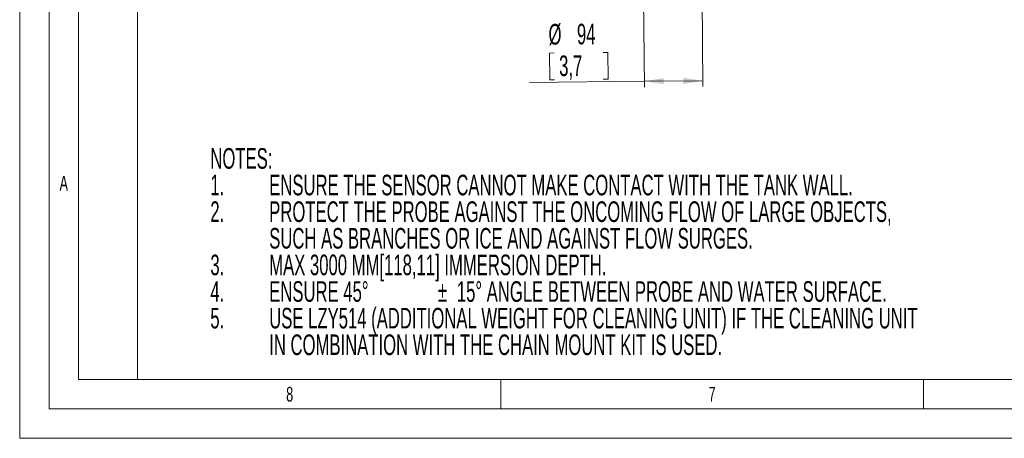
# Model space of a CAD drawing. Header units: millimetres. Extents: x 0 to 594, y 0 to 420.
# Tile 1 of 49: x 0 to 167, y 0 to 71. Entities that reach past the tile are written whole.
import ezdxf

# ---------------------------------------------------------------- set-up
doc = ezdxf.new("R2010")
doc.units = ezdxf.units.MM
doc.styles.add('SLDTEXTSTYLE0', font='TXT', dxfattribs={"width": 0.605})
doc.styles.add('SLDTEXTSTYLE1', font='TXT', dxfattribs={"width": 0.638186})
doc.dimstyles.new('SLDDIMSTYLE4', dxfattribs={"dimtxt": 3.5, "dimasz": 3.302, "dimexe": 0, "dimexo": 0.0625, "dimgap": 0.875, "dimtad": 1, "dimdec": 3, "dimlfac": 10, "dimrnd": 1e-09, "dimzin": 12, "dimdsep": 46, "dimtxsty": 'SLDTEXTSTYLE0', "dimsah": 1, "dimcen": 0.09, "dimadec": 0, "dimazin": 3, "dimtfac": 1, "dimtofl": 0, "dimtmove": 0, "dimatfit": 3, "dimfxl": 1, "dimfrac": 2, "dimtolj": 1, "dimtzin": 12, "dimarcsym": 0})

# ---------------------------------------------------------------- blocks, each defined once
blk = doc.blocks.new('SW_NOTE_0')
at = {"color": 0, "linetype": 'Continuous', "lineweight": 0, "char_height": 3.5, "attachment_point": 1, "style": 'SLDTEXTSTYLE0'}
for s, insert in [('NOTES:', (0, 4.51)), ('ENSURE THE SENSOR CANNOT MAKE CONTACT WITH THE TANK WALL.', (10, -0.01)), ('1.', (0, -0.01)), ('2.', (0, -4.53)), ('PROTECT THE PROBE AGAINST THE ONCOMING FLOW OF LARGE OBJECTS,', (10, -4.53)), ('SUCH AS BRANCHES OR ICE AND AGAINST FLOW SURGES.', (10, -9.05)), ('MAX 3000 MM[118,11] IMMERSION DEPTH.', (10, -13.57)), ('3.', (0, -13.57)), ('4.', (0, -18.09)), ('ENSURE 45°', (10, -18.09)), ('%%p', (38.65, -18.09)), ('15° ANGLE BETWEEN PROBE AND WATER SURFACE.', (41.87, -18.09)), ('5.', (0, -22.61)), ('USE LZY514 (ADDITIONAL WEIGHT FOR CLEANING UNIT) IF THE CLEANING UNIT', (10, -22.61)), ('IN COMBINATION WITH THE CHAIN MOUNT KIT IS USED.', (10, -27.13))]:
    blk.add_mtext(s, dxfattribs=dict(at, insert=insert))
blk = doc.blocks.new('_D_14')
at = {"color": 7, "linetype": 'Continuous', "lineweight": 0}
for p, q in [((105.76, 96.26), (106.11, 59.63)), ((115.7, 96.26), (116.06, 59.72)), ((90, 65.43), (90.8, 65.44)), ((90, 65.43), (90.04, 60.87)), ((99.89, 65.53), (99.08, 65.52)), ((99.89, 65.53), (99.93, 60.97)), ((106.1, 60.63), (86.59, 60.44)), ((90.04, 60.87), (90.85, 60.88)), ((99.93, 60.97), (99.13, 60.96)), ((106.1, 60.63), (116.05, 60.72))]:
    blk.add_line(p, q, dxfattribs=at)
for points in [[(106.1, 60.63), (109.41, 60.15), (109.4, 61.17)], [(116.05, 60.72), (112.74, 61.2), (112.75, 60.18)]]:
    blk.add_solid(points, dxfattribs=at)
at = {"color": 7, "linetype": 'Continuous', "lineweight": 0, "char_height": 3.5, "attachment_point": 1, "rotation": 0.5558, "style": 'SLDTEXTSTYLE0'}
for s, insert in [('%%c', (89.81, 70.35)), ('94', (94.64, 70.39)), ('3,7', (91.61, 65))]:
    blk.add_mtext(s, dxfattribs=dict(at, insert=insert))

msp = doc.modelspace()

# ---------------------------------------------------------------- linework, layer by layer
at = {"color": 133, "linetype": 'Continuous', "lineweight": 0, "true_color": 0x71e1e1}
for p, q in [((0, 420.00007), (0, 0)), ((5, 415.00007), (5, 5)), ((20, 410.00007), (20, 10)), ((10, 76.66667), (10, 10)), ((406.12, 10), (10, 10)), ((81.75, 10), (81.75, 5)), ((153.5, 10), (153.5, 5)), ((589, 5), (5, 5)), ((594, 0), (0, 0))]:
    msp.add_line(p, q, dxfattribs=at)

# ---------------------------------------------------------------- block references
at = {"color": 7, "linetype": 'Continuous', "lineweight": 0}
msp.add_blockref('SW_NOTE_0', (32.38319, 44.76562), dxfattribs=at)

# ---------------------------------------------------------------- texts
at = {"color": 254, "linetype": 'Continuous', "lineweight": 0, "true_color": 0xe8e8e8, "char_height": 2.50001, "attachment_point": 2, "style": 'SLDTEXTSTYLE1'}
for s, insert in [('A', (7.48839, 44.56807)), ('8', (45.85701, 8.7348)), ('7', (117.60701, 8.7348))]:
    msp.add_mtext(s, dxfattribs=dict(at, insert=insert))

# ---------------------------------------------------------------- dimensions: what is measured, and where the dimension line sits
at = {"color": 7, "linetype": 'Continuous', "lineweight": 0}
dim = msp.add_linear_dim(base=(116.04946, 60.7226), p1=(105.74943, 97.25509), p2=(115.69503, 97.25509), angle=0.5558444, text='%%c<>', dimstyle='SLDDIMSTYLE4', dxfattribs=at)
dim.commit()
dim.dimension.update_dxf_attribs({"geometry": '_D_14', "text_midpoint": (94.72223, 60.51569), "dimtype": 160})

doc.saveas('drawing.dxf')
